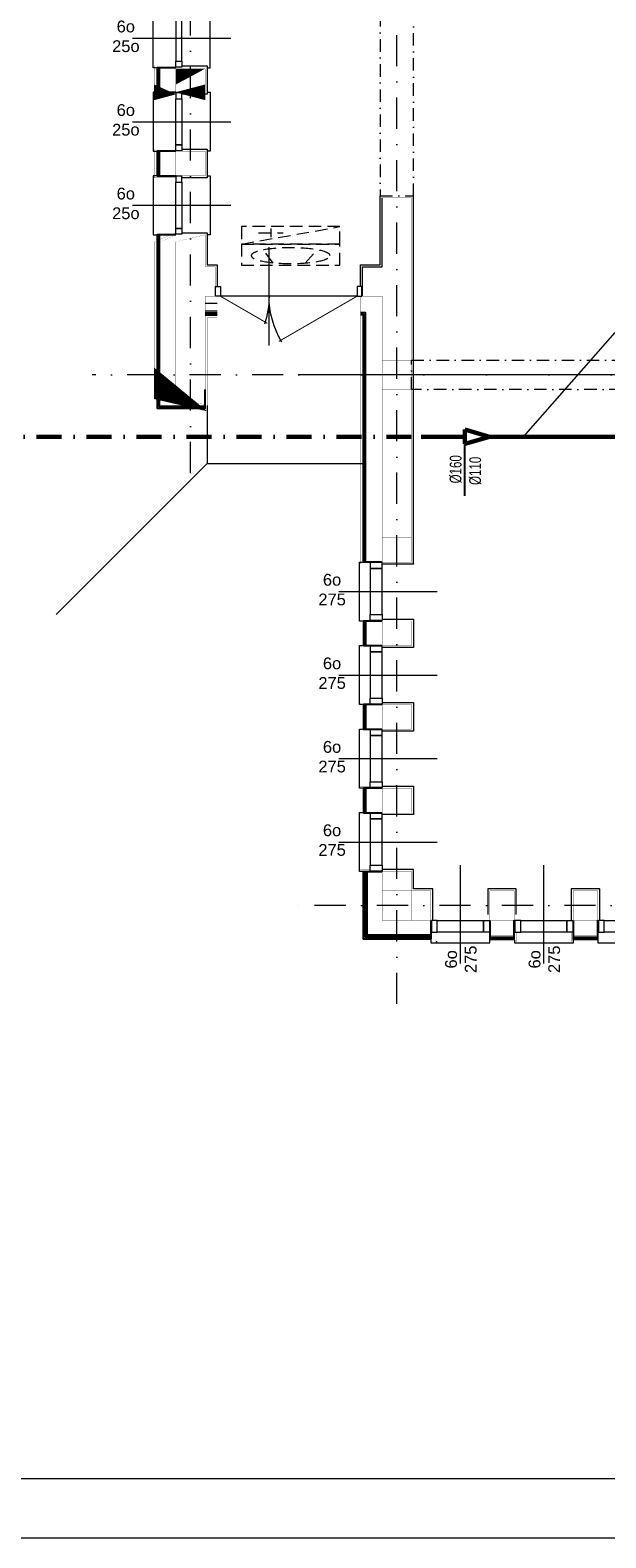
# Model space of a CAD drawing. Extents: x 4615668 to 9294084, y 16339 to 10688993.
# Tile 48 of 256: x 4720256 to 4720842, y 5338649 to 5340183. Entities that reach past the tile are written whole.
import ezdxf
from ezdxf.enums import TextEntityAlignment as Align
from ezdxf.lldxf.tags import DXFTag

# ---------------------------------------------------------------- set-up
doc = ezdxf.new("R2010")
doc.units = 0
doc.header["$MEASUREMENT"] = 0
doc.linetypes.add('DASHDOT', pattern=[25.4, 12.7, -6.35, 0, -6.35])
doc.linetypes.add('DASHED', pattern=[19.049999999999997, 12.7, -6.35])
for name, color, linetype, lineweight in [('_InstKAN_Pion1', 41, 'Continuous', 35), ('_T_w-k_Tr_ks', 34, 'Continuous', 60), ('hatch', 253, 'Continuous', 0), ('Osie', 175, 'DASHDOT', 9), ('Wymiar', 7, 'Continuous', 9), ('WYPOSAŻENIE', 223, 'Continuous', 9)]:
    doc.layers.add(name, color=color, linetype=linetype, lineweight=lineweight)
for name, color, linetype in [('IS_Grafika', 255, 'SOLID'), ('MURY', 7, 'Continuous'), ('STOLARKA', 4, 'Continuous')]:
    doc.layers.add(name, color=color, linetype=linetype)
doc.styles.add('ARIAL_CE', font='arial.ttf', dxfattribs={"height": 15})
doc.styles.add('opis instalacje', font='arial.ttf', dxfattribs={"width": 0.7, "height": 12})
doc.linetypes.add('BATTING', pattern='A,0.00254,-2.54,[134,ltypeshp.shx,S=2.54,R=0,X=-2.54,Y=0],-5.08,[134,ltypeshp.shx,S=2.54,R=180,X=2.54,Y=0],-2.54', length=10.16254)
tags = doc.linetypes.add('SOLID', pattern=[10, 10, 0]).pattern_tags.tags
tags[6:7] = [DXFTag(74, 4), DXFTag(75, 0), DXFTag(340, '0'), DXFTag(46, 0.0), DXFTag(50, 0.0), DXFTag(44, 0.0), DXFTag(45, 0.0)]
tags[4:5] = [DXFTag(74, 4), DXFTag(75, 0), DXFTag(340, '0'), DXFTag(46, 0.0), DXFTag(50, 0.0), DXFTag(44, 0.0), DXFTag(45, 0.0)]

# ---------------------------------------------------------------- blocks, each defined once
blk = doc.blocks.new('G$C61CBF25F')
at = {"layer": 'Osie', "lineweight": 0, "ltscale": 2.5}
for p, q in [((305, 0), (305, 1880.0000002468)), ((95, 540), (95, 1340)), ((1525, 640), (-5, 640)), ((1525, 100), (204.8462595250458, 100))]:
    blk.add_line(p, q, dxfattribs=at)
blk = doc.blocks.new('G$C7A6A329E')
at = {"layer": 'hatch', "color": 0, "lineweight": 0, "ltscale": 40}
blk.add_arc((144.5, 50.00000000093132), 90, 148.7266556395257, 180, dxfattribs=at)
at = {"layer": 'STOLARKA', "color": 252, "linetype": 'Continuous', "lineweight": 0}
for p, q in [((54.42717894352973, 100.0000000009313), (54.42717894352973, 0)), ((144.0000000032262, 49.99999999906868), (5, 49.99999999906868))]:
    blk.add_line(p, q, dxfattribs=at)
at = {"layer": 'STOLARKA', "color": 252, "linetype": 'Continuous', "lineweight": 0, "const_width": 0.9999999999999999}
for points in [[(144, 50.00000000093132), (64.32566285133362, 96)], [(5, 50), (52.6636619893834, 77.51862807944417)]]:
    blk.add_lwpolyline(points, dxfattribs=at)
at = {"layer": 'STOLARKA', "color": 252, "linetype": 'Continuous', "lineweight": 0}
for points in [[(5, 40), (5, 50), (0, 50), (0, 40)], [(144.0000000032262, 40), (144.0000000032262, 50), (149.0000000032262, 50), (149.0000000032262, 40)]]:
    blk.add_lwpolyline(points, close=True, dxfattribs=at)
blk.add_arc((-35.57282105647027, 49.99999999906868), 90, 0, 18.40990210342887, dxfattribs=at)
blk = doc.blocks.new('G$C5CBE0247')
at = {"layer": 'STOLARKA', "color": 5, "lineweight": 0}
for points in [[(0, 55), (0, 58), (59.99999999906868, 58), (59.99999999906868, 55)], [(0, 3), (0, 0), (59.99999999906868, 0), (59.99999999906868, 3)]]:
    blk.add_lwpolyline(points, dxfattribs=at)
for points in [[(0.5, 23), (6.5, 23), (6.5, 29), (0.5, 29)], [(53.49999999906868, 23), (6.5, 23), (6.5, 29), (53.49999999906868, 29)], [(59.49999999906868, 23), (53.49999999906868, 23), (53.49999999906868, 29), (59.49999999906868, 29)]]:
    blk.add_lwpolyline(points, close=True, dxfattribs=at)
blk = doc.blocks.new('G$C21C1C319')
at = {"layer": 'STOLARKA', "color": 5, "lineweight": 0}
blk.add_line((30, 0), (30, 100), dxfattribs=at)
for points in [[(0.5, 44), (6.5, 44), (6.5, 50), (0.5, 50)], [(53.49999999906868, 44), (6.5, 44), (6.5, 50), (53.49999999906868, 50)], [(59.49999999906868, 44), (53.49999999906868, 44), (53.49999999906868, 50), (59.49999999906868, 50)]]:
    blk.add_lwpolyline(points, close=True, dxfattribs=at)
blk.add_lwpolyline([(0, 24), (0, 21), (59.99999999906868, 21), (59.99999999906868, 24)], dxfattribs=at)
at = {"lineweight": 0, "ltscale": 40}
blk.add_blockref('G$C5CBE0247', (0, 21), dxfattribs=at)
blk = doc.blocks.new('G$C0CCF9696')
at = {"layer": 'STOLARKA', "color": 5, "lineweight": 0}
blk.add_line((100, 30), (0, 30), dxfattribs=at)
for points in [[(68, 59.49703252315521), (68, 53.49703252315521), (56, 53.49703252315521), (56, 59.49703252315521)], [(68, 59.49703252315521), (68, 53.49703252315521), (56, 53.49703252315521), (56, 59.49703252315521)], [(68, 53.49703252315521), (68, 6.497032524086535), (56, 6.497032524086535), (56, 53.49703252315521)], [(68, 53.49703252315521), (68, 6.497032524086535), (56, 6.497032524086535), (56, 53.49703252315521)], [(68, 0.497032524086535), (68, 6.497032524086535), (56, 6.497032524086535), (56, 0.497032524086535)]]:
    blk.add_lwpolyline(points, close=True, dxfattribs=at)
blk.add_lwpolyline([(76, 0), (79, 0), (79, 59.99999999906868), (76, 59.99999999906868)], dxfattribs=at)
blk.add_lwpolyline([(76, 0), (79, 0), (79, 59.99999999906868), (76, 59.99999999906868)], dxfattribs=at)
blk = doc.blocks.new('G$C6E969633')
at = {"lineweight": 0, "ltscale": 40}
blk.add_lwpolyline([(311.7045348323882, 720), (311.7045348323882, 750), (331.6821542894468, 750), (331.6821542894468, 820.0000000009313)], dxfattribs=at)
at = {"layer": 'MURY', "lineweight": 0, "ltscale": 40}
for p, q in [((151.6821542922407, 705.0000000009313), (163.6821542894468, 705.0000000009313)), ((153.6821542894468, 550.000000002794), (0, 396.3178457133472))]:
    blk.add_line(p, q, dxfattribs=at)
at = {"layer": 'MURY', "lineweight": -3, "ltscale": 40}
for p, q in [((151.6821542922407, 703.0000000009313), (163.6821542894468, 703.0000000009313)), ((151.6821542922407, 701.0000000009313), (163.6821542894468, 701.0000000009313))]:
    blk.add_line(p, q, dxfattribs=at)
at = {"layer": 'MURY', "lineweight": 0, "ltscale": 5}
blk.add_line((1566.682154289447, 640), (246.5284138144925, 640), dxfattribs=at)
at = {"layer": 'MURY', "linetype": 'DASHDOT', "lineweight": 0}
for points in [[(329.6821542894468, 822.0000000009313), (363.6821542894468, 822.0000000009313), (363.8433230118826, 1058.000000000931), (329.8433230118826, 1058.000000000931)], [(881.6821542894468, 625), (361.6821542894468, 625), (361.6821542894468, 655), (881.6821542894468, 655)]]:
    blk.add_lwpolyline(points, close=True, dxfattribs=at)
at = {"layer": 'MURY', "lineweight": 0, "ltscale": 40}
for points, const_width in [([(121.682154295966, 954.5000000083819), (99.68215430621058, 954.5000000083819), (99.68215430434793, 925.5000000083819), (121.6821542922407, 925.4545377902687)], 0.1), ([(121.6821542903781, 869.5000000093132), (99.6821543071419, 869.5000000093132), (99.68215430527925, 840.5000000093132), (121.6821542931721, 840.5000000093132)], 0.1), ([(151.6821542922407, 705.0000000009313), (163.6821542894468, 705.0023920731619)], 0.3), ([(331.6821542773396, 449.5864901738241), (316.7045348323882, 449.5864901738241), (316.7045348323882, 705), (309.7045348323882, 705)], 0.3), ([(319.6821542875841, 391.586490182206), (309.6821542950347, 391.586490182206), (309.6821542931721, 362.586490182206), (319.6821542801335, 362.586490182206)], 0.1), ([(319.6821542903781, 306.586490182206), (309.6821542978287, 306.586490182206), (309.682154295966, 277.586490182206), (319.6821542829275, 277.586490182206)], 0.1), ([(319.6821542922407, 221.586490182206), (309.6821542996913, 221.586490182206), (309.6821542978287, 192.586490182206), (319.6821542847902, 192.586490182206)], 0.1), ([(383.4351217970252, 73.05657931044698), (383.4351217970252, 63.05657931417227), (309.68215429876, 63.05657931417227), (309.6821542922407, 136.8095468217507), (319.6821542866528, 136.8095468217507)], 0.1), ([(439.2686444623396, 73.05657929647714), (439.2686444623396, 63.05657931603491), (468.2686444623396, 63.05657931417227), (468.2686444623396, 73.05657930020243)], 0.1), ([(524.2686444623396, 73.05657929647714), (524.2686444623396, 63.05657931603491), (553.2686444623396, 63.05657931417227), (553.2686444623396, 73.05657930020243)], 0.1)]:
    blk.add_lwpolyline(points, dxfattribs=dict(at, const_width=const_width))
at = {"layer": 'MURY', "lineweight": -3, "ltscale": 40}
for points in [[(121.682154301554, 952.5000000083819), (102.6821543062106, 952.5000000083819), (102.6821543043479, 927.5000000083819), (121.6821543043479, 927.5000000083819)], [(121.682154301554, 952.5000000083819), (104.6821543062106, 952.5000000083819), (104.6821543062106, 927.5000000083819), (121.9478233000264, 927.5000000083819)], [(121.6821543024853, 867.5000000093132), (102.6821543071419, 867.5000000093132), (102.6821543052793, 842.5000000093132), (121.6821543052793, 842.5000000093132)], [(121.6821543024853, 867.5000000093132), (104.6821543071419, 867.5000000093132), (104.6821543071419, 842.5000000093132), (121.9478233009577, 842.5000000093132)], [(121.6821542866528, 782.4999999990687), (102.6821542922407, 782.5000000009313), (102.6821542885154, 606.0000000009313), (151.6821542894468, 605.999999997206), (151.6821542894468, 625)], [(121.6821542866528, 782.4999999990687), (104.6821542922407, 782.5000000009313), (104.6821542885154, 608.0000000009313), (151.6821542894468, 607.999999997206), (151.6821542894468, 625)], [(319.6821542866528, 449.5864901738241), (314.7045348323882, 449.5864901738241), (314.7045348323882, 703), (309.7045348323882, 703)], [(331.6821542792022, 449.5864901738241), (312.7045348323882, 449.5864901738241), (312.7045348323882, 701), (309.7045348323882, 701)], [(331.6821542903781, 389.586490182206), (312.6821542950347, 389.586490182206), (312.6821542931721, 364.586490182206), (331.6821542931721, 364.586490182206)], [(331.6821542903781, 389.586490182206), (314.6821542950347, 389.586490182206), (314.6821542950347, 364.586490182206), (331.9478232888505, 364.586490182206)], [(331.6821542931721, 304.586490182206), (312.6821542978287, 304.586490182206), (312.682154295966, 279.586490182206), (331.682154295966, 279.586490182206)], [(331.6821542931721, 304.586490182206), (314.6821542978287, 304.586490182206), (314.6821542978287, 279.586490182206), (331.9478232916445, 279.586490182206)], [(331.6821542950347, 219.586490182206), (312.6821542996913, 219.586490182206), (312.6821542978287, 194.586490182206), (331.6821542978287, 194.586490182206)], [(331.6821542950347, 219.586490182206), (314.6821542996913, 219.586490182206), (314.6821542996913, 194.586490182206), (331.9478232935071, 194.586490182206)], [(381.2686444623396, 85.05657931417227), (381.2686444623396, 66.05657931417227), (312.6821542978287, 66.05657931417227), (312.6821542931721, 134.8095468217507), (331.6821542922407, 134.809546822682)], [(381.2686444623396, 85.05657931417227), (381.2686444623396, 68.05657931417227), (314.6821542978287, 68.05657931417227), (314.6821542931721, 134.8095468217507), (331.6821542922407, 134.809546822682)], [(381.2686444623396, 85.05657931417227), (381.2686444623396, 70.05657931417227), (316.6821542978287, 70.05657931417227), (316.6821542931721, 134.8095468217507), (331.6821542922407, 134.809546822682)], [(441.2686444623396, 85.0565793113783), (441.2686444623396, 68.05657931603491), (466.2686444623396, 68.05657931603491), (466.2686444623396, 85.32224830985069)], [(441.2686444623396, 85.0565793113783), (441.2686444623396, 66.05657931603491), (466.2686444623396, 66.05657931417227), (466.2686444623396, 85.05657931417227)], [(526.2686444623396, 85.0565793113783), (526.2686444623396, 68.05657931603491), (551.2686444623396, 68.05657931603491), (551.2686444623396, 85.32224830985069)], [(526.2686444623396, 85.0565793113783), (526.2686444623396, 66.05657931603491), (551.2686444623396, 66.05657931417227), (551.2686444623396, 85.05657931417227)]]:
    blk.add_lwpolyline(points, dxfattribs=at)
at = {"layer": 'MURY', "lineweight": 0, "ltscale": 40}
for points in [[(121.682154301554, 952.5000000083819, 0.2, 0.2, 0), (106.6821543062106, 952.5000000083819, 0.2, 0.2, 0), (106.6821543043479, 927.5000000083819, 0.2, 0.2, 0), (121.6821543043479, 927.5000000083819, 0.2, 0.2, 0)], [(121.6821543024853, 867.5000000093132, 0.2, 0.2, 0), (106.6821543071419, 867.5000000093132, 0.2, 0.2, 0), (106.6821543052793, 842.5000000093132, 0.2, 0.2, 0), (121.6821543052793, 842.5000000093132, 0.2, 0.2, 0)], [(331.6821542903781, 389.586490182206, 0.2, 0.2, 0), (316.6821542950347, 389.586490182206, 0.2, 0.2, 0), (316.6821542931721, 364.586490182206, 0.2, 0.2, 0), (331.6821542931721, 364.586490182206, 0.2, 0.2, 0)], [(331.6821542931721, 304.586490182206, 0.2, 0.2, 0), (316.6821542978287, 304.586490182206, 0.2, 0.2, 0), (316.682154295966, 279.586490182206, 0.2, 0.2, 0), (331.682154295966, 279.586490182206, 0.2, 0.2, 0)], [(331.6821542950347, 219.586490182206, 0.2, 0.2, 0), (316.6821542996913, 219.586490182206, 0.2, 0.2, 0), (316.6821542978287, 194.586490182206, 0.2, 0.2, 0), (331.6821542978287, 194.586490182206, 0.2, 0.2, 0)], [(441.2686444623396, 85.0565793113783, 0.2, 0.2, 0), (441.2686444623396, 70.05657931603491, 0.2, 0.2, 0), (466.2686444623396, 70.05657931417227, 0.2, 0.2, 0), (466.2686444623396, 85.05657931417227, 0.2, 0.2, 0)], [(526.2686444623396, 85.0565793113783, 0.2, 0.2, 0), (526.2686444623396, 70.05657931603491, 0.2, 0.2, 0), (551.2686444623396, 70.05657931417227, 0.2, 0.2, 0), (551.2686444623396, 85.05657931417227, 0.2, 0.2, 0)]]:
    blk.add_lwpolyline(points, format="xyseb", dxfattribs=at)
at = {"layer": 'MURY', "ltscale": 40, "const_width": 0.3}
for points in [[(121.6821542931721, 927.5), (121.6821542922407, 952.5), (151.6821542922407, 952.5000000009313), (151.6821542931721, 927.5000000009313)], [(121.6821542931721, 867.5000000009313), (121.6821542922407, 842.5000000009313), (151.6821542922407, 842.5000000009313), (151.6821542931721, 867.5000000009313)], [(331.6821542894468, 625), (361.6821542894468, 625), (361.6821542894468, 655), (331.6821542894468, 655)], [(331.6821542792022, 449.5864901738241), (361.6821542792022, 449.5864901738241), (361.6821542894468, 625), (331.6821542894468, 625)], [(331.6821542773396, 449.5864901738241), (331.6821542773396, 474.5864901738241), (361.6821542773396, 474.5864901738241), (361.6821542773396, 449.5864901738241)], [(331.6821542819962, 364.5864901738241), (331.6821542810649, 389.5864901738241), (361.6821542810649, 389.5864901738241), (361.6821542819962, 364.5864901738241)], [(331.6821542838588, 279.5864901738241), (331.6821542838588, 304.5864901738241), (361.6821542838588, 304.5864901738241), (361.6821542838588, 279.5864901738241)], [(331.6821542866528, 194.5864901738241), (331.6821542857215, 219.5864901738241), (361.6821542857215, 219.5864901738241), (361.6821542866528, 194.5864901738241)], [(331.6821542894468, 115), (361.6821542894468, 115), (361.6821542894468, 134.7500000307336), (331.6821542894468, 134.7500000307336)], [(331.6821542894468, 85), (361.6821542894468, 85), (361.6821542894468, 115), (331.6821542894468, 115)], [(361.6821542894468, 85.00000000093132), (361.6821542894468, 115.0000000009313), (381.2686444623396, 115.0000000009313), (381.2686444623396, 85.00000000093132)], [(441.2686444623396, 85), (466.2686444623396, 85), (466.2686444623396, 115), (441.2686444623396, 115)], [(526.2686444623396, 85), (551.2686444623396, 85), (551.2686444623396, 115), (526.2686444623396, 115)]]:
    blk.add_lwpolyline(points, close=True, dxfattribs=at)
at = {"layer": 'MURY', "lineweight": 0, "ltscale": 40}
for points in [[(127.6821542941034, 954.5000000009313), (153.6821542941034, 954.5000000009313), (153.6821542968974, 925.5000000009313), (127.6821542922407, 925.5)], [(127.6821542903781, 869.5000000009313), (153.6821542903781, 869.5000000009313), (153.6821542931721, 840.5000000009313), (127.6821542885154, 840.5)], [(309.7045348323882, 730.0000000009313), (309.7045348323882, 752), (329.6821542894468, 752), (329.6821542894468, 822.0000000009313)], [(363.6821542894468, 447.5864901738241), (363.6821542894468, 822.0000000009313)], [(127.6821542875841, 784.5000000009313), (153.6821542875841, 784.500000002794), (153.6821542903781, 752.0000000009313), (163.6821542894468, 752), (163.6821542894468, 730.0000000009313)], [(153.6821542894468, 608.9518051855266), (153.6821542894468, 550.0000000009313), (311.7045348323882, 550)], [(363.6821542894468, 447.8417383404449), (363.6821542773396, 447.5864901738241), (331.6821542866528, 447.5864901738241)], [(331.6821542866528, 391.5864901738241), (363.6821542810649, 391.5864901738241), (363.6821542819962, 362.5864901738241), (331.6821542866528, 362.5864901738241)], [(331.6821542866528, 306.5864901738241), (363.6821542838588, 306.5864901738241), (363.6821542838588, 277.5864901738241), (331.6821542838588, 277.5864901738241)], [(331.6821542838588, 221.4802748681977), (363.6821542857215, 221.5864901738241), (363.6821542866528, 192.5864901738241), (331.6821542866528, 192.5864901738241)], [(383.2686444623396, 84.99999999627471), (383.2686444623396, 117.0004334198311), (363.6821542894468, 117.0004334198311), (363.6821542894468, 136.7529675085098), (331.6821542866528, 136.7529675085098)], [(468.2686444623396, 91), (468.2686444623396, 117.0004334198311), (439.2686444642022, 117.0004334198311), (439.2686444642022, 91)], [(553.2686444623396, 84.99999999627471), (553.2686444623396, 117.0004334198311), (524.2686444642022, 117.0004334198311), (524.2686444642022, 84.99999999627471)]]:
    blk.add_lwpolyline(points, dxfattribs=at)
at = {"layer": 'MURY', "ltscale": 40, "const_width": 0.3}
for points in [[(331.6821542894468, 720), (331.6821542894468, 655), (361.6821542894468, 655), (361.6821542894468, 820.0000000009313), (331.6821542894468, 820.0000000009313), (331.6821542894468, 750), (311.7045348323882, 750), (311.7045348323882, 720), (331.6821542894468, 720)], [(151.6821542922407, 750.0000000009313), (151.6821542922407, 782.5), (121.6821542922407, 782.5000000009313), (121.6821542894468, 625.000000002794), (151.6821542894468, 625.0000000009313), (151.6821542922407, 720.0000000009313)], [(151.6821542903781, 750.0000000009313), (161.6821542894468, 750), (161.6821542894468, 720), (151.6821542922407, 720.0000000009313)]]:
    blk.add_lwpolyline(points, dxfattribs=at)
at = {"layer": 'MURY', "lineweight": 0, "const_width": 0.2}
blk.add_lwpolyline([(121.6821542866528, 784.4999999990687), (99.68215429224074, 784.5000000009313), (99.68215428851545, 603.0000000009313), (153.6821542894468, 602.999999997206), (153.6821542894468, 698), (163.6821542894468, 698.0000000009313), (163.6821542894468, 720)], dxfattribs=at)
at = {"layer": 'MURY', "lineweight": 0}
for points in [[(121.6821542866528, 782.4999999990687, 0.2, 0.2, 0), (106.6821542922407, 782.5000000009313, 0.2, 0.2, 0), (106.6821542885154, 610.0000000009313, 0.2, 0.2, 0), (151.6821542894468, 609.999999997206, 0.2, 0.2, 0), (151.6821542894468, 625, 0, 0, 0)], [(319.6821542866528, 447.5864901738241, 0.2, 0.2, 0), (309.7045348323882, 447.5864901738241, 0.2, 0.2, 0), (309.7045348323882, 698, 0.2, 0.2, 0), (309.7045348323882, 698, 0.2, 0.2, 0), (309.7045348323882, 720, 0.2, 0.2, 0)]]:
    blk.add_lwpolyline(points, format="xyseb", dxfattribs=at)
at = {"layer": 'MURY', "linetype": 'BATTING', "lineweight": 0, "ltscale": 0.75}
blk.add_lwpolyline([(163.6821542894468, 712.6666666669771), (151.6821542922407, 712.6666666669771)], dxfattribs=at)
at = {"layer": 'MURY', "lineweight": 0, "ltscale": 40}
blk.add_point((387.0421358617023, 63.33544697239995), dxfattribs=at)
blk.add_blockref('G$C61CBF25F', (41.68215428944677, 0), dxfattribs=at)
at = {"layer": 'MURY', "lineweight": 0, "ltscale": 40, "xscale": -1}
for name, p, rotation in [('G$C21C1C319', (77.68215429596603, 952.4999999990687), 270.0000000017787), ('G$C7A6A329E', (162.1821542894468, 770.0000000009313), 180)]:
    blk.add_blockref(name, p, dxfattribs=dict(at, rotation=rotation))
at = {"layer": 'MURY', "lineweight": 0, "ltscale": 40, "rotation": 269.9999999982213}
for p in [(77.68215429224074, 927.5000000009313), (77.68215429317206, 842.5000000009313)]:
    blk.add_blockref('G$C21C1C319', p, dxfattribs=at)
at = {"layer": 'MURY', "color": 1, "lineweight": 0, "ltscale": 40, "xscale": -1}
for p in [(387.6821542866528, 389.5864901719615), (387.6821542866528, 304.5823848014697), (387.6821542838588, 219.5966454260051), (387.6821542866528, 134.7500000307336)]:
    blk.add_blockref('G$C0CCF9696', p, dxfattribs=at)
at = {"layer": 'MURY', "color": 1, "lineweight": 0, "ltscale": 40, "rotation": 270}
for p in [(381.4321543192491, 141.056579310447), (466.4321543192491, 141.056579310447), (551.4321543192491, 141.056579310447)]:
    blk.add_blockref('G$C0CCF9696', p, dxfattribs=at)
at = {"layer": 'MURY', "char_height": 12, "width": 1777.51737514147, "attachment_point": 5, "style": 'ARIAL_CE'}
for s, insert, rotation in [('\\pxi-10,l16.666687,t16.666687;6o\\P25o', (30.80924126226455, 984.2607827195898), 0.15444832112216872), ('\\pxi-10,l16.666687,t16.666687;6o\\P25o', (30.80924125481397, 899.2607827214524), 0.15444832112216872), ('\\pxi-10,l16.666687,t16.666687;6o\\P25o', (30.80924125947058, 814.2607827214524), 0.15444832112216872), ('\\pxi-10,l16.666687,t16.666687;6o\\P275', (240.8092412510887, 421.3472728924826), 0.15444832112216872), ('\\pxi-10,l16.666687,t16.666687;6o\\P275', (240.8092412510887, 336.3431675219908), 0.15444832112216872), ('\\pxi-10,l16.666687,t16.666687;6o\\P275', (240.8092412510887, 251.3574281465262), 0.15444832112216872), ('\\pxi-10,l16.666687,t16.666687;6o\\P275', (240.8092412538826, 166.5107827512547), 0.15444832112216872), ('\\pxi-10,l16.666687,t16.666687;6o\\P275', (412.0947458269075, 5.402991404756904), 90.15444832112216), ('\\pxi-10,l16.666687,t16.666687;6o\\P275', (497.0947458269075, 5.402991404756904), 90.15444832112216)]:
    blk.add_mtext(s, dxfattribs=dict(at, insert=insert, rotation=rotation))
blk = doc.blocks.new('G$C0AA5E32D')
at = {"layer": 'WYPOSAŻENIE', "linetype": 'DASHED', "extrusion": (4.004694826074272e-14, 5.369681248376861e-12, -1)}
for p, q in [((5.849171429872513e-05, 21.5392047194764, -13.99999999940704), (100.2821066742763, 39.28393241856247, -13.99999999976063)), ((5.849171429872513e-05, 21.5392047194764, -41.99999999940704), (100.2821066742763, 39.28393241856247, -41.99999999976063)), ((17.5494277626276, 33.1055792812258, -41.99999999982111), (42.61992776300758, 33.10551120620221, -41.99999999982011)), ((30.08468980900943, 37.54179524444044, -41.99999999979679), (30.08466571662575, 28.6692952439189, -41.99999999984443)), ((32.26040740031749, 2.098155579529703, -27.99999999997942), (21.72161985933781, 16.38224304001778, -27.99999999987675)), ((64.86467607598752, 2.09806704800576, -27.99999999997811), (77.44627521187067, 16.38209172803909, -27.99999999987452))]:
    blk.add_line(p, q, dxfattribs=at)
at = {"layer": 'WYPOSAŻENIE', "linetype": 'DASHED'}
for points in [[(0, 21.53893241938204), (100.2821066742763, 21.53893241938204), (100.2821066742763, 39.28393241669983), (0, 39.28393241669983)], [(0, 0.0002695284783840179), (100.2820584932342, 0.0002695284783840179), (100.2820584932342, 21.53893241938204), (0, 21.53893241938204)]]:
    blk.add_lwpolyline(points, close=True, dxfattribs=at)
at = {"layer": 'WYPOSAŻENIE', "linetype": 'DASHED', "extrusion": (4.004694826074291e-14, 5.369681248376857e-12, -1)}
blk.add_ellipse((50.14102655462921, 9.779068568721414, -27.99999999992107), major_axis=(40.11280000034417, -0.0001089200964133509), ratio=0.2003062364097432, dxfattribs=at)
at = {"layer": 'WYPOSAŻENIE', "linetype": 'DASHED'}
for points in [[(99.16884604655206, 2.790888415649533, -27.99909999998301), (99.16884604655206, 2.790888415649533, -26.20089999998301), (99.1688460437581, 2.789943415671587, -26.19999999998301), (99.1688460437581, 2.789943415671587, -27.99999999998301)], [(99.25132299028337, 2.514570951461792e-08, -27.985999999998), (99.25132299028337, 2.514570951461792e-08, -0.01399999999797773), (99.26063299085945, 0), (99.26063299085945, 0, -27.99999999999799)]]:
    blk.add_3dface(points, dxfattribs=at)
blk = doc.blocks.new('G$CDFACDE93')
at = {"layer": '_T_w-k_Tr_ks'}
for p, q in [((614.1218447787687, 67.35254662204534), (639.4460727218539, 60.11081330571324)), ((614.1218447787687, 60.11081330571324), (614.1218447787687, 67.35254662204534)), ((614.1218447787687, 60.11081330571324), (569.7149208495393, 60.11081330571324)), ((614.1218447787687, 60.11081330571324), (614.1218447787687, 52.86907998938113)), ((614.1218447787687, 52.86907998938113), (639.4460727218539, 60.11081330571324)), ((1184.162412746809, 60.11081330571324), (639.4460727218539, 60.11081330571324))]:
    blk.add_line(p, q, dxfattribs=at)
at = {"layer": '_T_w-k_Tr_ks', "linetype": 'DASHDOT', "ltscale": 2}
blk.add_line((559.9999999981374, 60.11081330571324), (0, 60.11081330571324), dxfattribs=at)
at = {"layer": 'IS_Grafika', "color": 4}
blk.add_line((614.1218447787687, 0), (614.1218447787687, 52.06444295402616), dxfattribs=at)
at = {"layer": '_InstKAN_Pion1', "linetype": 'Continuous', "style": 'opis instalacje', "width": 0.6999999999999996}
for s, p in [('%%C160', (604.8238776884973, 27.00335756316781)), ('%%C110', (624.7688013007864, 25.40648427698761))]:
    blk.add_text(s, height=12, rotation=89.63068631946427, dxfattribs=at).set_placement(p, align=Align.MIDDLE)

msp = doc.modelspace()

# ---------------------------------------------------------------- linework, layer by layer
at = {"layer": '_T_w-k_Tr_ks', "lineweight": 0, "ltscale": 40}
msp.add_line((4720758.368092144, 5339769.618050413), (4720851.61000018, 5339875.52776858), dxfattribs=at)
at = {"layer": 'hatch', "color": 252}
for points in [[(4719004.057416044, 5338649.390729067), (4723204.057416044, 5338649.390729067), (4723204.057416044, 5341597.390729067), (4719004.057416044, 5341597.390729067)], [(4719004.057416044, 5338649.390729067), (4723204.057416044, 5338649.390729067), (4723204.057416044, 5341597.390729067), (4719004.057416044, 5341597.390729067)], [(4719324.057416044, 5341537.390729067), (4723144.057416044, 5341537.390729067), (4723144.057416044, 5338709.390729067), (4719324.057416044, 5338709.390729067)]]:
    msp.add_lwpolyline(points, close=True, dxfattribs=at)

# ---------------------------------------------------------------- block references
at = {"layer": 'Wymiar', "lineweight": 0, "ltscale": 40}
msp.add_blockref('G$C6E969633', (4720282.744081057, 5339192.5614711), dxfattribs=at)
at = {"layer": 'Wymiar', "color": 1, "lineweight": 0, "ltscale": 40}
msp.add_blockref('G$CDFACDE93', (4720084.426235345, 5339709.507237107), dxfattribs=at)
at = {"layer": 'Wymiar', "color": 3, "lineweight": 0}
msp.add_blockref('G$C0AA5E32D', (4720471.21655324, 5339944.07533931, 27.99999999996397), dxfattribs=at)

doc.saveas('drawing.dxf')
